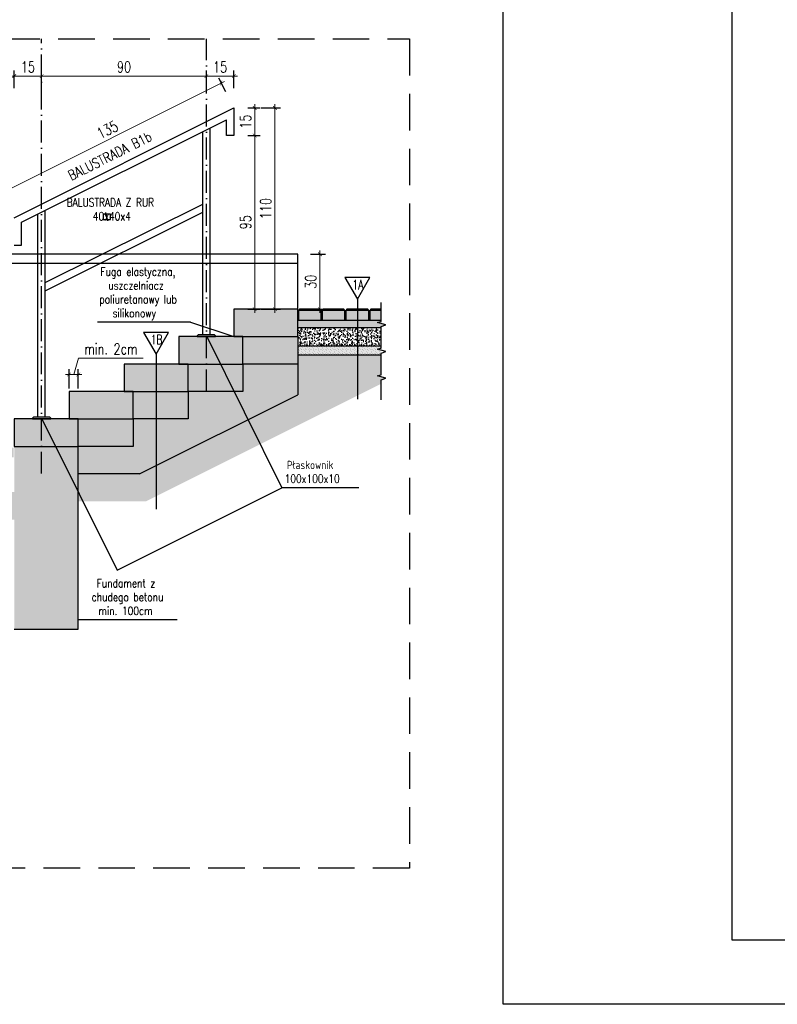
# Model space of a CAD drawing. Header units: millimetres. Extents: x 31969 to 285678, y -69766 to -1123.
# Tile 30 of 161: x 139942 to 140356, y -19314 to -18776. Entities that reach past the tile are written whole.
import ezdxf
from ezdxf.enums import TextEntityAlignment as Align

# ---------------------------------------------------------------- set-up
doc = ezdxf.new("R2010")
doc.units = ezdxf.units.MM
for name, pattern in [('ACAD_ISO03W100', [30, 12, -18]), ('ACAD_ISO10W100', [18, 12, -3, 0, -3]), ('HIDDEN', [0.375, 0.25, -0.125])]:
    doc.linetypes.add(name, pattern=pattern)
for name, color, linetype in [('a-balustrada i pochwyt', 1, 'Continuous'), ('a-balustrady detal', 5, 'Continuous'), ('a-opis 2', 1, 'Continuous'), ('a-osie', 4, 'ACAD_ISO10W100'), ('a-przekrój 1', 3, 'Continuous'), ('a-przekrój 2', 251, 'Continuous'), ('a-przekrój 4', 118, 'Continuous'), ('a-przekrój 5', 5, 'Continuous'), ('a-przerywana', 250, 'HIDDEN'), ('a-ramka', 7, 'Continuous'), ('a-widokowa', 3, 'Continuous'), ('a-wymiary', 11, 'Continuous')]:
    doc.layers.add(name, color=color, linetype=linetype)
doc.styles.add('RS01507', font='romans.shx', dxfattribs={"width": 0.7, "height": 0.15})
doc.styles.add('WYMIAR', font='romans.shx', dxfattribs={"width": 0.8})
doc.styles.add('WYMIARY', font='simplex.shx', dxfattribs={"width": 0.75})
doc.dimstyles.new('MAREK50', dxfattribs={"dimtxt": 12.5, "dimasz": 5, "dimexe": 3, "dimexo": 2, "dimgap": 3.5, "dimtad": 1, "dimdec": 1, "dimdsep": 46, "dimtxsty": 'WYMIARY', "dimblk1": 'ARCHTICK', "dimblk2": 'ARCHTICK', "dimsah": 1, "dimcen": 2.5, "dimdle": 5, "dimadec": 0, "dimazin": 0, "dimtfac": 1, "dimtdec": 1, "dimtmove": 1, "dimatfit": 3, "dimldrblk": 'ARCHTICK', "dimfxl": 0, "dimtolj": 1, "dimtzin": 0, "dimarcsym": 0})
pattern_1 = [(50, (-1473.0534, -425.0297), (3.64369338, -0.31878171), [0.381, -4.191]), (355, (-1473.0534, -425.0297), (-0.70486843, 3.8211369), [0.3048, -3.35281168]), (100.4514447, (-1472.7497, -425.0563), (2.93882494, 3.50235504), [0.32380018, -3.56180489]), (46.1842, (-1473.0534, -424.0137), (5.42158082, -0.84084656), [0.5715, -6.2865]), (96.6355576, (-1472.6016, -424.084), (4.74808268, 4.9485225), [0.48570046, -5.34271216]), (351.184151, (-1473.0534, -424.014), (4.74808268, 4.9485225), [0.45719934, -5.02919464]), (21, (-1472.5454, -424.2677), (3.032287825, -2.045303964), [0.381, -4.191]), (326, (-1472.5454, -424.2677), (1.23604057, 3.68375932), [0.3048, -3.3528]), (71.451445, (-1472.2927, -424.4382), (4.268328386, 1.63845538), [0.32380018, -3.56179875]), (37.5, (-1473.0534, -425.0297), (0.061772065, 1.691100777), [0, -3.31216, 0, -3.4036, 0, -3.3655]), (7.5, (-1473.0534, -425.0297), (1.33639325, 2.003611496), [0, -1.94056, 0, -3.23596, 0, -1.2827]), (327.5, (-1474.1862, -425.0297), (2.711811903, -0.11457488), [0, -1.27, 0, -3.9624, 0, -5.2578]), (317.5, (-1474.6942, -425.0297), (2.962583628, 0.50852982), [0, -1.651, 0, -2.63144, 0, -3.7338])]
pattern_2 = [(45, (-1473.05335, -425.02975), (-0.1683798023, 0.5051394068), [0, -0.47625])]

# ---------------------------------------------------------------- blocks, each defined once
blk = doc.blocks.new('_ARCHTICK')
at = {"color": 0, "linetype": 'ByBlock', "const_width": 0.15}
blk.add_lwpolyline([(-0.5, -0.5), (0.5, 0.5)], dxfattribs=at)
blk = doc.blocks.new('*D573')
at = {"layer": 'a-wymiary', "color": 0, "lineweight": -2, "ltscale": 100}
blk.add_line((140055.03, -18815.51), (140051.25, -18807.95), dxfattribs=at)
at = {"layer": 'a-wymiary', "color": 0, "lineweight": 0, "ltscale": 100}
blk.add_line((139930.8, -18871.52), (140054.38, -18809.73), dxfattribs=at)
at = {"layer": 'a-wymiary', "color": 0, "linetype": 'ACAD_ISO03W100', "lineweight": -2, "ltscale": 100}
blk.add_line((139935.03, -18875.51), (139931.25, -18867.95), dxfattribs=at)
at = {"layer": 'DEFPOINTS', "color": 0, "ltscale": 100}
for p in [(140052.59, -18810.63), (140055.92, -18817.3), (139935.92, -18877.3)]:
    blk.add_point(p, dxfattribs=at)
at = {"layer": 'a-wymiary', "color": 0, "lineweight": 0, "ltscale": 100, "xscale": 2, "yscale": 2, "zscale": 2}
for p, rotation in [((140052.59, -18810.63), 26.56505117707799), ((139932.59, -18870.63), 206.565051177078)]:
    blk.add_blockref('_ARCHTICK', p, dxfattribs=dict(at, rotation=rotation))
at = {"layer": 'a-wymiary', "color": 0, "ltscale": 100, "insert": (139990.35, -18836.16), "char_height": 6, "attachment_point": 5, "rotation": 26.5651, "style": 'WYMIARY'}
blk.add_mtext('\\A1;135', dxfattribs=at)
blk = doc.blocks.new('*D581')
at = {"layer": 'a-wymiary', "color": 0, "linetype": 'ACAD_ISO03W100', "lineweight": -2, "ltscale": 100}
blk.add_line((140067.08, -18824.26), (140073.8, -18824.26), dxfattribs=at)
at = {"layer": 'a-wymiary', "color": 0, "lineweight": 0, "ltscale": 100}
blk.add_line((140070.8, -18822.26), (140070.8, -18841.26), dxfattribs=at)
at = {"layer": 'a-wymiary', "color": 0, "lineweight": -2, "ltscale": 100}
blk.add_line((140067.08, -18839.26), (140073.8, -18839.26), dxfattribs=at)
at = {"layer": 'DEFPOINTS', "color": 0, "ltscale": 100}
for p in [(140065.08, -18824.26), (140065.08, -18839.26), (140070.8, -18839.26)]:
    blk.add_point(p, dxfattribs=at)
at = {"layer": 'a-wymiary', "color": 0, "lineweight": 0, "ltscale": 100, "xscale": 2, "yscale": 2, "zscale": 2}
for p, rotation in [((140070.8, -18824.26), 90), ((140070.8, -18839.26), 270)]:
    blk.add_blockref('_ARCHTICK', p, dxfattribs=dict(at, rotation=rotation))
at = {"layer": 'a-wymiary', "color": 0, "ltscale": 100, "insert": (140065.8, -18831.76), "char_height": 6, "attachment_point": 5, "rotation": 90, "style": 'WYMIARY'}
blk.add_mtext('\\A1;15', dxfattribs=at)
blk = doc.blocks.new('*D582')
at = {"layer": 'a-wymiary', "color": 0, "linetype": 'ACAD_ISO03W100', "lineweight": -2, "ltscale": 100}
blk.add_line((140067.08, -18839.26), (140073.8, -18839.26), dxfattribs=at)
at = {"layer": 'a-wymiary', "color": 0, "lineweight": 0, "ltscale": 100}
blk.add_line((140070.8, -18837.26), (140070.8, -18936.26), dxfattribs=at)
at = {"layer": 'a-wymiary', "color": 0, "lineweight": -2, "ltscale": 100}
blk.add_line((140067.08, -18934.26), (140073.8, -18934.26), dxfattribs=at)
at = {"layer": 'DEFPOINTS', "color": 0, "ltscale": 100}
for p in [(140065.08, -18839.26), (140065.08, -18934.26), (140070.8, -18934.26)]:
    blk.add_point(p, dxfattribs=at)
at = {"layer": 'a-wymiary', "color": 0, "lineweight": 0, "ltscale": 100, "xscale": 2, "yscale": 2, "zscale": 2}
for p, rotation in [((140070.8, -18839.26), 90), ((140070.8, -18934.26), 270)]:
    blk.add_blockref('_ARCHTICK', p, dxfattribs=dict(at, rotation=rotation))
at = {"layer": 'a-wymiary', "color": 0, "ltscale": 100, "insert": (140065.8, -18886.76), "char_height": 6, "attachment_point": 5, "rotation": 90, "style": 'WYMIARY'}
blk.add_mtext('\\A1;95', dxfattribs=at)
blk = doc.blocks.new('*D583')
at = {"layer": 'a-wymiary', "color": 0, "lineweight": -2, "ltscale": 100}
blk.add_line((140074.32, -18824.26), (140084.87, -18824.26), dxfattribs=at)
at = {"layer": 'a-wymiary', "color": 0, "lineweight": 0, "ltscale": 100}
blk.add_line((140081.87, -18936.26), (140081.87, -18822.26), dxfattribs=at)
at = {"layer": 'a-wymiary', "color": 0, "linetype": 'ACAD_ISO03W100', "lineweight": -2, "ltscale": 100}
blk.add_line((140074.32, -18934.26), (140084.87, -18934.26), dxfattribs=at)
at = {"layer": 'DEFPOINTS', "color": 0, "ltscale": 100}
for p in [(140072.32, -18824.26), (140081.87, -18824.26), (140072.32, -18934.26)]:
    blk.add_point(p, dxfattribs=at)
at = {"layer": 'a-wymiary', "color": 0, "lineweight": 0, "ltscale": 100, "xscale": 2, "yscale": 2, "zscale": 2}
for p, rotation in [((140081.87, -18824.26), 90), ((140081.87, -18934.26), 270)]:
    blk.add_blockref('_ARCHTICK', p, dxfattribs=dict(at, rotation=rotation))
at = {"layer": 'a-wymiary', "color": 0, "ltscale": 100, "insert": (140076.87, -18879.26), "char_height": 6, "attachment_point": 5, "rotation": 90, "style": 'WYMIARY'}
blk.add_mtext('\\A1;110', dxfattribs=at)
blk = doc.blocks.new('*D587')
at = {"layer": 'a-wymiary', "color": 0, "linetype": 'ACAD_ISO03W100', "lineweight": -2, "ltscale": 100}
blk.add_line((140101.22, -18904.26), (140109.47, -18904.26), dxfattribs=at)
at = {"layer": 'a-wymiary', "color": 0, "lineweight": 0, "ltscale": 100}
blk.add_line((140106.47, -18902.26), (140106.47, -18936.26), dxfattribs=at)
at = {"layer": 'a-wymiary', "color": 0, "lineweight": -2, "ltscale": 100}
blk.add_line((140101.22, -18934.26), (140109.47, -18934.26), dxfattribs=at)
at = {"layer": 'DEFPOINTS', "color": 0, "ltscale": 100}
for p in [(140099.22, -18904.26), (140099.22, -18934.26), (140106.47, -18934.26)]:
    blk.add_point(p, dxfattribs=at)
at = {"layer": 'a-wymiary', "color": 0, "lineweight": 0, "ltscale": 100, "xscale": 2, "yscale": 2, "zscale": 2}
for p, rotation in [((140106.47, -18904.26), 90), ((140106.47, -18934.26), 270)]:
    blk.add_blockref('_ARCHTICK', p, dxfattribs=dict(at, rotation=rotation))
at = {"layer": 'a-wymiary', "color": 0, "ltscale": 100, "insert": (140101.47, -18919.26), "char_height": 6, "attachment_point": 5, "rotation": 90, "style": 'WYMIARY'}
blk.add_mtext('\\A1;30', dxfattribs=at)
blk = doc.blocks.new('*D588')
at = {"layer": 'a-wymiary', "color": 0, "lineweight": 0, "ltscale": 100}
blk.add_line((140061.4, -18806.83), (140042.4, -18806.83), dxfattribs=at)
at = {"layer": 'a-wymiary', "color": 0, "lineweight": -2, "ltscale": 100}
blk.add_line((140044.4, -18813.45), (140044.4, -18803.83), dxfattribs=at)
at = {"layer": 'a-wymiary', "color": 0, "linetype": 'ACAD_ISO03W100', "lineweight": -2, "ltscale": 100}
blk.add_line((140059.4, -18813.45), (140059.4, -18803.83), dxfattribs=at)
at = {"layer": 'DEFPOINTS', "color": 0, "ltscale": 100}
for p in [(140044.4, -18806.83), (140044.4, -18815.45), (140059.4, -18815.45)]:
    blk.add_point(p, dxfattribs=at)
at = {"layer": 'a-wymiary', "color": 0, "lineweight": 0, "ltscale": 100, "xscale": 2, "yscale": 2, "zscale": 2, "rotation": 180}
blk.add_blockref('_ARCHTICK', (140044.4, -18806.83), dxfattribs=at)
at = {"layer": 'a-wymiary', "color": 0, "lineweight": 0, "ltscale": 100, "xscale": 2, "yscale": 2, "zscale": 2}
blk.add_blockref('_ARCHTICK', (140059.4, -18806.83), dxfattribs=at)
at = {"layer": 'a-wymiary', "color": 0, "ltscale": 100, "insert": (140051.9, -18801.83), "char_height": 6, "attachment_point": 5, "style": 'WYMIARY'}
blk.add_mtext('\\A1;15', dxfattribs=at)
blk = doc.blocks.new('*D589')
at = {"layer": 'a-wymiary', "color": 0, "lineweight": 0, "ltscale": 100}
blk.add_line((140046.4, -18806.83), (139952.4, -18806.83), dxfattribs=at)
at = {"layer": 'a-wymiary', "color": 0, "lineweight": -2, "ltscale": 100}
blk.add_line((139954.4, -18813.45), (139954.4, -18803.83), dxfattribs=at)
at = {"layer": 'a-wymiary', "color": 0, "linetype": 'ACAD_ISO03W100', "lineweight": -2, "ltscale": 100}
blk.add_line((140044.4, -18813.45), (140044.4, -18803.83), dxfattribs=at)
at = {"layer": 'DEFPOINTS', "color": 0, "ltscale": 100}
for p in [(139954.4, -18806.83), (139954.4, -18815.45), (140044.4, -18815.45)]:
    blk.add_point(p, dxfattribs=at)
at = {"layer": 'a-wymiary', "color": 0, "lineweight": 0, "ltscale": 100, "xscale": 2, "yscale": 2, "zscale": 2, "rotation": 180}
blk.add_blockref('_ARCHTICK', (139954.4, -18806.83), dxfattribs=at)
at = {"layer": 'a-wymiary', "color": 0, "lineweight": 0, "ltscale": 100, "xscale": 2, "yscale": 2, "zscale": 2}
blk.add_blockref('_ARCHTICK', (140044.4, -18806.83), dxfattribs=at)
at = {"layer": 'a-wymiary', "color": 0, "ltscale": 100, "insert": (139999.4, -18801.83), "char_height": 6, "attachment_point": 5, "style": 'WYMIARY'}
blk.add_mtext('\\A1;90', dxfattribs=at)
blk = doc.blocks.new('*D590')
at = {"layer": 'a-wymiary', "color": 0, "lineweight": 0, "ltscale": 100}
blk.add_line((139956.4, -18806.83), (139937.4, -18806.83), dxfattribs=at)
at = {"layer": 'a-wymiary', "color": 0, "lineweight": -2, "ltscale": 100}
blk.add_line((139939.4, -18813.45), (139939.4, -18803.83), dxfattribs=at)
at = {"layer": 'a-wymiary', "color": 0, "linetype": 'ACAD_ISO03W100', "lineweight": -2, "ltscale": 100}
blk.add_line((139954.4, -18813.45), (139954.4, -18803.83), dxfattribs=at)
at = {"layer": 'DEFPOINTS', "color": 0, "ltscale": 100}
for p in [(139939.4, -18806.83), (139939.4, -18815.45), (139954.4, -18815.45)]:
    blk.add_point(p, dxfattribs=at)
at = {"layer": 'a-wymiary', "color": 0, "lineweight": 0, "ltscale": 100, "xscale": 2, "yscale": 2, "zscale": 2, "rotation": 180}
blk.add_blockref('_ARCHTICK', (139939.4, -18806.83), dxfattribs=at)
at = {"layer": 'a-wymiary', "color": 0, "lineweight": 0, "ltscale": 100, "xscale": 2, "yscale": 2, "zscale": 2}
blk.add_blockref('_ARCHTICK', (139954.4, -18806.83), dxfattribs=at)
at = {"layer": 'a-wymiary', "color": 0, "ltscale": 100, "insert": (139946.9, -18801.83), "char_height": 6, "attachment_point": 5, "style": 'WYMIARY'}
blk.add_mtext('\\A1;15', dxfattribs=at)
blk = doc.blocks.new('*D598')
at = {"layer": 'a-wymiary', "color": 0, "lineweight": 0, "ltscale": 100}
for p, q in [((139971.9, -18969.97), (139974.6, -18960.97)), ((139974.6, -18960.97), (140009.89, -18960.97)), ((139967.4, -18969.97), (139976.4, -18969.97))]:
    blk.add_line(p, q, dxfattribs=at)
at = {"layer": 'a-wymiary', "color": 0, "linetype": 'ACAD_ISO03W100', "lineweight": -2, "ltscale": 100}
blk.add_line((139969.4, -18977.59), (139969.4, -18966.97), dxfattribs=at)
at = {"layer": 'a-wymiary', "color": 0, "lineweight": -2, "ltscale": 100}
blk.add_line((139974.4, -18977.59), (139974.4, -18966.97), dxfattribs=at)
at = {"layer": 'DEFPOINTS', "color": 0, "ltscale": 100}
for p in [(139974.4, -18969.97), (139969.4, -18979.59), (139974.4, -18979.59)]:
    blk.add_point(p, dxfattribs=at)
at = {"layer": 'a-wymiary', "color": 0, "lineweight": 0, "ltscale": 100, "xscale": 2, "yscale": 2, "zscale": 2, "rotation": 180}
blk.add_blockref('_ARCHTICK', (139969.4, -18969.97), dxfattribs=at)
at = {"layer": 'a-wymiary', "color": 0, "lineweight": 0, "ltscale": 100, "xscale": 2, "yscale": 2, "zscale": 2}
blk.add_blockref('_ARCHTICK', (139974.4, -18969.97), dxfattribs=at)
at = {"layer": 'a-wymiary', "color": 0, "ltscale": 100, "insert": (139992.25, -18955.97), "char_height": 6, "attachment_point": 5, "style": 'WYMIARY'}
blk.add_mtext('\\A1;min. 2cm', dxfattribs=at)

msp = doc.modelspace()

# ---------------------------------------------------------------- hatches: boundary and pattern name
at = {"layer": 'a-przekrój 4'}
h = msp.add_hatch(dxfattribs=at)
h.set_pattern_fill('DASH', color=256, scale=0.5, angle=45, style=0)
h.set_pattern_definition([(45, (-1473.0534, -425.0297), (2e-16, 2.24506403), [1.5875, -1.5875])])
h.paths.add_polyline_path([(139612.4, -19114.26), (139607.4, -19114.26), (139577.4, -19114.26), (139577.4, -19129.26), (139612.4, -19129.26)])
h.paths.add_polyline_path([(139642.4, -19099.26), (139637.4, -19099.26), (139607.4, -19099.26), (139607.4, -19114.26), (139642.4, -19114.26)])
h.paths.add_polyline_path([(139654.9, -19084.26), (139637.4, -19084.26), (139637.4, -19099.26), (139654.9, -19099.26)])
h.paths.add_polyline_path([(139672.4, -19084.26), (139667.4, -19084.26), (139654.9, -19084.26), (139654.9, -19099.26), (139672.4, -19099.26)])
h.paths.add_polyline_path([(139702.4, -19069.26), (139697.4, -19069.26), (139667.4, -19069.26), (139667.4, -19084.26), (139702.4, -19084.26)])
h.paths.add_polyline_path([(139732.4, -19054.26), (139727.4, -19054.26), (139697.4, -19054.26), (139697.4, -19069.26), (139732.4, -19069.26)])
h.paths.add_polyline_path([(139762.4, -19039.26), (139757.4, -19039.26), (139727.4, -19039.26), (139727.4, -19054.26), (139762.4, -19054.26)])
h.paths.add_polyline_path([(139792.4, -19024.26), (139787.4, -19024.26), (139757.4, -19024.26), (139757.4, -19039.26), (139792.4, -19039.26)])
h.paths.add_polyline_path([(139822.4, -19009.26), (139787.4, -19009.26), (139787.4, -19024.26), (139822.4, -19024.26)])
h.paths.add_polyline_path([(139420.4, -19129.89), (139407.91, -19129.89), (139407.91, -19135.26), (139420.4, -19135.26)])
h.paths.add_polyline_path([(139433.4, -19129.89), (139420.9, -19129.89), (139420.9, -19135.26), (139433.4, -19135.26)])
h.paths.add_polyline_path([(139446.4, -19129.89), (139433.9, -19129.89), (139433.9, -19135.26), (139446.4, -19135.26)])
h.paths.add_polyline_path([(139459.4, -19129.89), (139446.9, -19129.89), (139446.9, -19135.26), (139459.4, -19135.26)])
h.paths.add_polyline_path([(139472.4, -19129.89), (139459.9, -19129.89), (139459.9, -19135.26), (139472.4, -19135.26)])
h.paths.add_polyline_path([(139485.4, -19129.89), (139472.9, -19129.89), (139472.9, -19135.26), (139485.4, -19135.26)])
h.paths.add_polyline_path([(139498.4, -19129.89), (139485.9, -19129.89), (139485.9, -19135.26), (139498.4, -19135.26)])
h.paths.add_polyline_path([(139511.4, -19129.89), (139498.9, -19129.89), (139498.9, -19135.26), (139511.4, -19135.26)])
h.paths.add_polyline_path([(139524.4, -19129.89), (139511.9, -19129.89), (139511.9, -19135.26), (139524.4, -19135.26)])
h.paths.add_polyline_path([(139537.4, -19129.89), (139524.9, -19129.89), (139524.9, -19135.26), (139537.4, -19135.26)])
h.paths.add_polyline_path([(139550.4, -19129.89), (139537.9, -19129.89), (139537.9, -19135.26), (139550.4, -19135.26)])
h.paths.add_polyline_path([(139557.9, -19129.89), (139550.9, -19129.89), (139550.9, -19135.26), (139557.9, -19135.26)])
h.paths.add_polyline_path([(139563.4, -19129.89), (139557.9, -19129.89), (139557.9, -19135.26), (139563.4, -19135.26)])
h.paths.add_polyline_path([(139576.39, -19129.89), (139563.9, -19129.89), (139563.9, -19135.26), (139576.39, -19135.26)])
h.paths.add_polyline_path([(139939.15, -19009.89), (139926.65, -19009.89), (139926.65, -19015.26), (139939.15, -19015.26)])
h.paths.add_polyline_path([(139926.15, -19009.89), (139919.9, -19009.89), (139919.9, -19015.26), (139926.15, -19015.26)])
h.paths.add_polyline_path([(139919.9, -19009.89), (139913.65, -19009.89), (139913.65, -19015.26), (139919.9, -19015.26)])
h.paths.add_polyline_path([(139913.15, -19009.89), (139900.65, -19009.89), (139900.65, -19015.26), (139913.15, -19015.26)])
h.paths.add_polyline_path([(139900.15, -19009.89), (139887.65, -19009.89), (139887.65, -19015.26), (139900.15, -19015.26)])
h.paths.add_polyline_path([(139887.15, -19009.89), (139874.65, -19009.89), (139874.65, -19015.26), (139887.15, -19015.26)])
h.paths.add_polyline_path([(139874.15, -19009.89), (139861.65, -19009.89), (139861.65, -19015.26), (139874.15, -19015.26)])
h.paths.add_polyline_path([(139861.15, -19009.89), (139848.65, -19009.89), (139848.65, -19015.26), (139861.15, -19015.26)])
h.paths.add_polyline_path([(139848.15, -19009.89), (139835.65, -19009.89), (139835.65, -19015.26), (139848.15, -19015.26)])
h.paths.add_polyline_path([(139835.15, -19009.89), (139822.66, -19009.89), (139822.66, -19015.26), (139835.15, -19015.26)])
h.paths.add_polyline_path([(139974.4, -18994.26), (139969.4, -18994.26), (139939.4, -18994.26), (139939.4, -19009.26), (139974.4, -19009.26)])
h.paths.add_polyline_path([(140094.4, -18934.26), (140059.4, -18934.26), (140059.4, -18949.26), (140094.4, -18949.26)])
h.paths.add_polyline_path([(140064.4, -18949.26), (140059.4, -18949.26), (140029.4, -18949.26), (140029.4, -18964.26), (140064.4, -18964.26)])
h.paths.add_polyline_path([(140034.4, -18964.26), (140029.4, -18964.26), (140016.9, -18964.26), (140016.9, -18979.26), (140034.4, -18979.26)])
h.paths.add_polyline_path([(140016.9, -18964.26), (139999.4, -18964.26), (139999.4, -18979.26), (140016.9, -18979.26)])
h.paths.add_polyline_path([(140004.4, -18979.26), (139999.4, -18979.26), (139969.4, -18979.26), (139969.4, -18994.26), (140004.4, -18994.26)])
h.paths.add_polyline_path([(140139.9, -18934.89), (140133.65, -18934.89), (140133.65, -18940.26), (140139.9, -18940.26)])
h.paths.add_polyline_path([(140133.15, -18934.89), (140120.65, -18934.89), (140120.65, -18940.26), (140133.15, -18940.26)])
h.paths.add_polyline_path([(140120.15, -18934.89), (140107.65, -18934.89), (140107.65, -18940.26), (140120.15, -18940.26)])
h.paths.add_polyline_path([(140107.15, -18934.89), (140094.66, -18934.89), (140094.66, -18940.26), (140107.15, -18940.26)])
at = {"layer": 'a-przekrój 4', "ltscale": 1.5}
h = msp.add_hatch(dxfattribs=at)
h.set_pattern_fill('DOTS', color=256, scale=0.3, angle=45, style=0)
h.set_pattern_definition(pattern_2)
h.paths.add_polyline_path([(140142.46, -18942.8), (140137.89, -18941.54), (140139.9, -18940.95), (140139.9, -18940.26), (140133.65, -18940.26), (140094.4, -18940.26), (140094.4, -18944.26), (140139.9, -18944.26), (140139.9, -18943.68)])
at = {"layer": 'a-przekrój 4'}
h = msp.add_hatch(dxfattribs=at)
h.set_pattern_fill('AR-CONC', color=256, scale=0.02, style=0)
h.set_pattern_definition(pattern_1)
h.paths.add_polyline_path([(140139.9, -18945.15), (140139.9, -18944.26), (140094.4, -18944.26), (140094.4, -18949.26), (140094.4, -18954.26), (140139.9, -18954.26)])
h = msp.add_hatch(dxfattribs=at)
h.set_pattern_fill('DASH', color=256, scale=0.9, angle=45, style=0)
h.set_pattern_definition([(45, (-1473.0534, -425.0297), (4e-16, 4.041115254), [2.8575, -2.8575])])
h.paths.add_polyline_path([(140094.4, -18949.26), (140064.4, -18949.26), (140064.4, -18964.26), (140094.4, -18964.26)])
h.paths.add_polyline_path([(140064.4, -18964.26), (140034.4, -18964.26), (140034.4, -18979.26), (140064.4, -18979.26)])
h.paths.add_polyline_path([(140034.4, -18979.26), (140016.9, -18979.26), (140016.9, -18994.26), (140034.4, -18994.26)])
h.paths.add_polyline_path([(140016.9, -18979.26), (140004.4, -18979.26), (140004.4, -18994.26), (140016.9, -18994.26)])
h.paths.add_polyline_path([(140004.4, -18994.26), (139974.4, -18994.26), (139974.4, -19009.26), (140004.4, -19009.26)])
h.paths.add_polyline_path([(139822.4, -19024.26), (139792.4, -19024.26), (139792.4, -19039.26), (139822.4, -19039.26)])
h.paths.add_polyline_path([(139792.4, -19039.26), (139762.4, -19039.26), (139762.4, -19054.26), (139792.4, -19054.26)])
h.paths.add_polyline_path([(139762.4, -19054.26), (139732.4, -19054.26), (139732.4, -19069.26), (139762.4, -19069.26)])
h.paths.add_polyline_path([(139732.4, -19069.26), (139702.4, -19069.26), (139702.4, -19084.26), (139732.4, -19084.26)])
h.paths.add_polyline_path([(139702.4, -19084.26), (139672.4, -19084.26), (139672.4, -19099.26), (139702.4, -19099.26)])
h.paths.add_polyline_path([(139672.4, -19099.26), (139654.9, -19099.26), (139654.9, -19114.26), (139672.4, -19114.26)])
h.paths.add_polyline_path([(139654.9, -19099.26), (139642.4, -19099.26), (139642.4, -19114.26), (139654.9, -19114.26)])
h.paths.add_polyline_path([(139642.4, -19114.26), (139612.4, -19114.26), (139612.4, -19129.26), (139642.4, -19129.26)])
at = {"layer": 'a-przekrój 4', "ltscale": 1.5}
h = msp.add_hatch(dxfattribs=at)
h.set_pattern_fill('DOTS', color=256, scale=0.3, angle=45, style=0)
h.set_pattern_definition(pattern_2)
h.paths.add_polyline_path([(140139.9, -18959.26), (140139.9, -18956.72), (140137.89, -18956.17), (140139.9, -18955.58), (140139.9, -18954.26), (140094.4, -18954.26), (140094.4, -18959.26)])
at = {"layer": 'a-przekrój 4'}
h = msp.add_hatch(dxfattribs=at)
h.set_pattern_fill('EARTH', color=256, scale=0.5, angle=45, style=0)
h.set_pattern_definition([(45, (-1473.0534, -425.0297), (4e-16, 4.49012806), [3.175, -3.175]), (45, (-1473.8953, -424.188), (4e-16, 4.49012806), [3.175, -3.175]), (45, (-1474.737, -423.346), (4e-16, 4.49012806), [3.175, -3.175]), (135, (-1474.737, -422.7847), (-4.49012806, 4e-16), [3.175, -3.175]), (135, (-1473.8953, -421.9428), (-4.49012806, 4e-16), [3.175, -3.175]), (135, (-1473.0534, -421.101), (-4.49012806, 4e-16), [3.175, -3.175])])
h.paths.add_polyline_path([(140139.9, -18975.05), (140139.9, -18972.93), (140142.46, -18972.04), (140137.89, -18970.79), (140139.9, -18970.2), (140139.9, -18959.26), (140094.4, -18959.26), (140094.4, -18981.03), (140016.9, -19019.78), (140016.9, -19036.55)])
h.paths.add_polyline_path([(140016.9, -19019.78), (140007.94, -19024.26), (139974.4, -19024.26), (139974.4, -19039.26), (140011.49, -19039.26), (140016.9, -19036.55)])
h.paths.add_polyline_path([(139939.4, -19034.26), (139919.9, -19034.26), (139919.9, -19049.26), (139939.4, -19049.26)])
h.paths.add_polyline_path([(139919.9, -19034.26), (139822.4, -19034.26), (139822.4, -19056.03), (139654.9, -19139.78), (139654.9, -19156.55), (139869.49, -19049.26), (139919.9, -19049.26)])
h.paths.add_polyline_path([(139654.9, -19139.78), (139645.94, -19144.26), (139612.4, -19144.26), (139612.4, -19159.26), (139649.49, -19159.26), (139654.9, -19156.55)])
h.paths.add_polyline_path([(139577.4, -19154.26), (139557.9, -19154.26), (139557.9, -19169.26), (139577.4, -19169.26)])
h.paths.add_polyline_path([(139557.9, -19154.26), (139407.4, -19154.26), (139407.4, -19169.26), (139557.9, -19169.26)])
h = msp.add_hatch(dxfattribs=at)
h.set_pattern_fill('AR-CONC', color=256, scale=0.02, style=0)
h.set_pattern_definition(pattern_1)
h.paths.add_polyline_path([(140094.4, -18964.26), (140064.4, -18964.26), (140064.4, -18979.26), (140034.4, -18979.26), (140034.4, -18994.26), (140016.9, -18994.26), (140016.9, -19019.78), (140094.4, -18981.03)])
h.paths.add_polyline_path([(140016.9, -18994.26), (140004.4, -18994.26), (140004.4, -19009.26), (139974.4, -19009.26), (139974.4, -19024.26), (140007.94, -19024.26), (140016.9, -19019.78)])
h.paths.add_polyline_path([(139822.4, -19039.26), (139792.4, -19039.26), (139792.4, -19054.26), (139762.4, -19054.26), (139762.4, -19069.26), (139732.4, -19069.26), (139732.4, -19084.26), (139702.4, -19084.26), (139702.4, -19099.26), (139672.4, -19099.26), (139672.4, -19114.26), (139654.9, -19114.26), (139654.9, -19139.78), (139822.4, -19056.03)])
h.paths.add_polyline_path([(139654.9, -19114.26), (139642.4, -19114.26), (139642.4, -19129.26), (139612.4, -19129.26), (139612.4, -19144.26), (139645.94, -19144.26), (139654.9, -19139.78)])
h = msp.add_hatch(dxfattribs=at)
h.set_pattern_fill('DASH', color=256, scale=0.7, angle=45, style=0)
h.set_pattern_definition([(45, (-1473.0534, -425.0297), (2e-16, 3.143089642), [2.2225, -2.2225])])
h.paths.add_polyline_path([(139974.4, -19009.26), (139939.4, -19009.26), (139939.4, -19109.26), (139974.4, -19109.26)])
h.paths.add_polyline_path([(139577.4, -19229.26), (139612.4, -19229.26), (139612.4, -19129.26), (139577.4, -19129.26)])

# ---------------------------------------------------------------- linework, layer by layer
at = {"layer": 'a-balustrada i pochwyt'}
for p, q in [((140126.91, -18928.85), (140126.91, -18983.53)), ((140016.9, -18958.85), (140016.9, -19043.68))]:
    msp.add_line(p, q, dxfattribs=at)
for points in [[(140126.91, -18928.85), (140133.78, -18916.94), (140120.03, -18916.94), (140126.91, -18928.85), (140126.91, -18928.85)], [(140016.9, -18958.85), (140023.78, -18946.94), (140010.03, -18946.94), (140016.9, -18958.85), (140016.9, -18958.85)]]:
    msp.add_lwpolyline(points, dxfattribs=at)
at = {"layer": 'a-balustrady detal', "ltscale": 0.5}
for p, q in [((139939.4, -18884.26), (140059.4, -18824.26)), ((140059.4, -18824.26), (140059.4, -18839.26)), ((139943.4, -18886.73), (140055.4, -18830.73)), ((140046.4, -18948.26), (140046.4, -18835.23)), ((140055.4, -18839.26), (140055.4, -18830.73)), ((140042.4, -18948.26), (140042.4, -18837.23)), ((140059.4, -18839.26), (140055.4, -18839.26)), ((139956.4, -18919.76), (140042.4, -18876.76)), ((139952.4, -18993.26), (139952.4, -18882.23)), ((139956.4, -18993.26), (139956.4, -18880.23)), ((139956.4, -18924.23), (140042.4, -18881.23)), ((139943.4, -18899.26), (139943.4, -18886.73)), ((139939.4, -18899.26), (139943.4, -18899.26))]:
    msp.add_line(p, q, dxfattribs=at)
for points in [[(140039.4, -18949.26), (140049.4, -18949.26), (140049.4, -18948.76), (140048.9, -18948.26), (140039.9, -18948.26), (140039.4, -18948.76)], [(139949.4, -18994.26), (139959.4, -18994.26), (139959.4, -18993.76), (139958.9, -18993.26), (139949.9, -18993.26), (139949.4, -18993.76)]]:
    msp.add_lwpolyline(points, close=True, dxfattribs=at)
at = {"layer": 'a-opis 2', "ltscale": 0.1}
for p, q in [((140035.66, -18941.33), (139984.98, -18941.33)), ((140035.66, -18941.33), (140059.4, -18949.26)), ((140044.4, -18948.77), (140085.59, -19031.96)), ((139954.4, -18993.77), (139995.59, -19076.96)), ((139995.59, -19076.96), (140085.59, -19031.96)), ((140127.78, -19031.96), (140085.59, -19031.96)), ((140028.53, -19104.17), (139974.4, -19104.17))]:
    msp.add_line(p, q, dxfattribs=at)
for points in [[(139988.01, -18882.24), (139988.01, -18885.24), (139992.01, -18885.24), (139992.01, -18882.24), (139988.01, -18882.24)], [(139990.51, -18885.9), (139989.51, -18881.46)]]:
    msp.add_lwpolyline(points, dxfattribs=at)
at = {"layer": 'a-osie'}
for p, q in [((139954.4, -19024.18), (139954.4, -18786.52)), ((140044.4, -18979.18), (140044.4, -18786.52))]:
    msp.add_line(p, q, dxfattribs=at)
at = {"layer": 'a-przekrój 1'}
for p, q in [((140094.4, -18949.26), (140094.4, -18981.03)), ((140064.4, -18964.26), (140064.4, -18979.26)), ((140094.4, -18964.26), (140064.4, -18964.26)), ((140007.94, -19024.26), (140094.4, -18981.03)), ((140034.4, -18979.26), (140034.4, -18994.26)), ((140064.4, -18979.26), (140034.4, -18979.26)), ((140004.4, -18994.26), (140004.4, -19009.26)), ((140034.4, -18994.26), (140004.4, -18994.26)), ((139974.4, -19109.26), (139974.4, -19009.26)), ((140004.4, -19009.26), (139974.4, -19009.26)), ((140007.94, -19024.26), (139974.4, -19024.26)), ((139939.4, -19109.26), (139974.4, -19109.26))]:
    msp.add_line(p, q, dxfattribs=at)
for points in [[(140094.4, -18944.26), (140139.9, -18944.26)], [(140094.4, -18954.26), (140139.9, -18954.26)], [(140094.4, -18959.26), (140139.9, -18959.26)]]:
    msp.add_lwpolyline(points, dxfattribs=at)
at = {"layer": 'a-przekrój 2'}
for points in [[(140107.15, -18934.89), (140094.66, -18934.89)], [(140120.15, -18934.89), (140107.65, -18934.89)], [(140133.15, -18934.89), (140120.65, -18934.89)], [(140139.9, -18934.89), (140133.65, -18934.89)]]:
    msp.add_lwpolyline(points, dxfattribs=at)
at = {"layer": 'a-przekrój 5'}
for points in [[(140139.9, -18969.23), (140139.9, -18958.31), (140142.46, -18957.42), (140137.89, -18956.17), (140139.9, -18955.58), (140139.9, -18943.68), (140142.46, -18942.8), (140137.89, -18941.54), (140139.9, -18940.95), (140139.9, -18930.52)], [(140094.66, -18940.26), (140107.15, -18940.26), (140107.15, -18934.89), (140106.57, -18934.26), (140095.24, -18934.26), (140094.66, -18934.89), (140094.66, -18940.26)], [(140107.65, -18940.26), (140120.15, -18940.26), (140120.15, -18934.89), (140119.57, -18934.26), (140108.24, -18934.26), (140107.65, -18934.89), (140107.65, -18940.26)], [(140120.65, -18940.26), (140133.15, -18940.26), (140133.15, -18934.89), (140132.57, -18934.26), (140121.24, -18934.26), (140120.65, -18934.89), (140120.65, -18940.26)], [(140139.9, -18934.26), (140134.24, -18934.26), (140133.65, -18934.89), (140133.65, -18940.26)], [(140094.4, -18940.26), (140139.9, -18940.26)], [(140133.65, -18940.26), (140139.9, -18940.26)], [(140139.9, -18983.85), (140139.9, -18972.93), (140142.46, -18972.04), (140137.89, -18970.79), (140139.9, -18970.2), (140139.9, -18958.31), (140142.46, -18957.42), (140137.89, -18956.17), (140139.9, -18955.58), (140139.9, -18945.15)]]:
    msp.add_lwpolyline(points, dxfattribs=at)
for points in [[(140094.4, -18934.26), (140059.4, -18934.26), (140059.4, -18949.26), (140094.4, -18949.26)], [(140064.4, -18949.26), (140029.4, -18949.26), (140029.4, -18964.26), (140064.4, -18964.26)], [(140034.4, -18964.26), (139999.4, -18964.26), (139999.4, -18979.26), (140034.4, -18979.26)], [(140004.4, -18979.26), (139969.4, -18979.26), (139969.4, -18994.26), (140004.4, -18994.26)], [(139974.4, -18994.26), (139939.4, -18994.26), (139939.4, -19009.26), (139974.4, -19009.26)]]:
    msp.add_lwpolyline(points, close=True, dxfattribs=at)
at = {"layer": 'a-przerywana', "color": 3, "ltscale": 80}
msp.add_lwpolyline([(139363.42, -18786.52), (140155.4, -18786.52), (140155.4, -19239.8), (139363.42, -19239.8)], close=True, dxfattribs=at)
at = {"layer": 'a-ramka', "ltscale": 0.5, "elevation": -38205}
for points in [[(144106.66, -19314.31), (140206.66, -19314.31), (140206.66, -17829.31), (144106.66, -17829.31)], [(140331.66, -17864.31), (144071.66, -17864.31), (144071.66, -19279.31), (140331.66, -19279.31)]]:
    msp.add_lwpolyline(points, close=True, dxfattribs=at)
at = {"layer": 'a-widokowa'}
for p, q in [((140094.4, -18904.26), (139407.4, -18904.26)), ((140094.4, -18934.26), (140094.4, -18904.26)), ((140094.4, -18909.26), (139383.4, -18909.26))]:
    msp.add_line(p, q, dxfattribs=at)

# ---------------------------------------------------------------- texts
at = {"layer": 'a-balustrada i pochwyt', "style": 'RS01507', "width": 0.7}
for s, p in [('1A', (140127.19, -18920.83)), ('1B', (140017.19, -18950.83))]:
    msp.add_text(s, height=5.194, dxfattribs=at).set_placement(p, align=Align.MIDDLE_CENTER)
at = {"layer": 'a-opis 2', "ltscale": 0.1, "insert": (139968.15, -18859.2), "char_height": 5.4323, "width": 116.3106, "attachment_point": 1, "rotation": 26.5651, "style": 'WYMIAR'}
msp.add_mtext('BALUSTRADA B1b', dxfattribs=at)
at = {"layer": 'a-opis 2', "ltscale": 0.1, "char_height": 4.5269, "attachment_point": 1, "style": 'WYMIAR'}
for s, insert, width in [('{\\W4.78159; }BALUSTRADA Z RUR\\P{\\W6.99112; }   40x40x4', (139953.2, -18873.64), 96.9255), ('{\\W0.948579; }Fuga elastyczna, \\P{\\W2.33905; }uszczelniacz \\P{\\W0.758103; }poliuretanowy lub \\P{\\W3.10096; }silikonowy', (139983.58, -18911.5), 53.599), ('{\\W2.79619; }Płaskownik \\P{\\W2.39619; }100x100x10', (140079.72, -19017.15), 53.599), ('{\\W2.03429; }Fundament z \\P{\\W1.13905; }chudego betonu \\P{\\W2.33905; }min. 100cm', (139978.16, -19081.82), 53.599)]:
    msp.add_mtext(s, dxfattribs=dict(at, insert=insert, width=width))

# ---------------------------------------------------------------- dimensions: what is measured, and where the dimension line sits
at = {"layer": 'a-wymiary', "ltscale": 100}
for base, p1, p2, picture, middle in [((139939.4, -18806.83), (139954.4, -18815.45), (139939.4, -18815.45), '*D590', (139946.9, -18801.83)), ((139954.4, -18806.83), (140044.4, -18815.45), (139954.4, -18815.45), '*D589', (139999.4, -18801.83)), ((140044.4, -18806.83), (140059.4, -18815.45), (140044.4, -18815.45), '*D588', (140051.9, -18801.83))]:
    dim = msp.add_linear_dim(base=base, p1=p1, p2=p2, dimstyle='MAREK50', override={"dimtxt": 6, "dimasz": 2, "dimgap": 2, "dimdle": 2, "dimfxl": 10, "dimlwd": 0}, dxfattribs=at)
    dim.commit()
    dim.dimension.update_dxf_attribs({"geometry": picture, "text_midpoint": middle})
dim = msp.add_aligned_dim(p1=(139935.92, -18877.3), p2=(140055.92, -18817.3), distance=7.45, text='135', dimstyle='MAREK50', override={"dimtxt": 6, "dimasz": 2, "dimgap": 2, "dimdle": 2, "dimfxl": 10, "dimlwd": 0}, dxfattribs=at)
dim.commit()
dim.dimension.update_dxf_attribs({"geometry": '*D573', "text_midpoint": (139990.35, -18836.16)})
for base, p1, p2, picture, middle in [((140070.8, -18839.26), (140065.08, -18824.26), (140065.08, -18839.26), '*D581', (140065.8, -18831.76)), ((140081.87, -18824.26), (140072.32, -18934.26), (140072.32, -18824.26), '*D583', (140076.87, -18879.26)), ((140070.8, -18934.26), (140065.08, -18839.26), (140065.08, -18934.26), '*D582', (140065.8, -18886.76)), ((140106.47, -18934.26), (140099.22, -18904.26), (140099.22, -18934.26), '*D587', (140101.47, -18919.26))]:
    dim = msp.add_linear_dim(base=base, p1=p1, p2=p2, angle=90, dimstyle='MAREK50', override={"dimtxt": 6, "dimasz": 2, "dimgap": 2, "dimdle": 2, "dimfxl": 10, "dimlwd": 0}, dxfattribs=at)
    dim.commit()
    dim.dimension.update_dxf_attribs({"geometry": picture, "text_midpoint": middle})
dim = msp.add_linear_dim(base=(139974.4, -18969.97), p1=(139969.4, -18979.59), p2=(139974.4, -18979.59), text='min. 2cm', dimstyle='MAREK50', override={"dimtxt": 6, "dimasz": 2, "dimgap": 2, "dimdle": 2, "dimfxl": 10, "dimlwd": 0}, dxfattribs=at)
dim.commit()
dim.dimension.update_dxf_attribs({"geometry": '*D598', "text_midpoint": (139976.6, -18955.97)})

doc.saveas('drawing.dxf')
